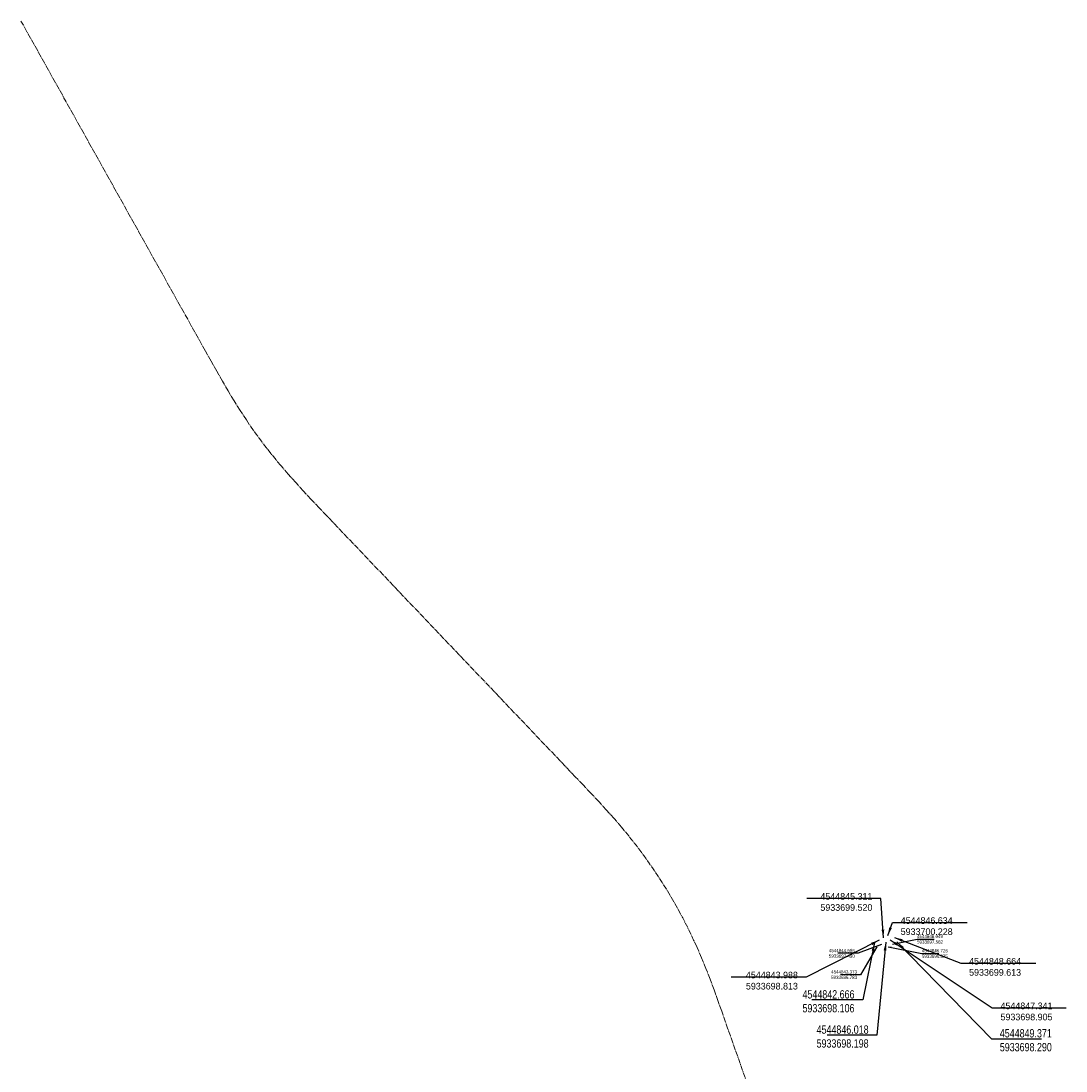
# Model space of a CAD drawing. Header units: metres. Extents: x 4544586 to 4544950, y 5933390 to 5933975.
# Tile 2 of 2: x 4544586 to 4544900, y 5933660 to 5933975. Entities that reach past the tile are written whole.
import ezdxf

# ---------------------------------------------------------------- set-up
doc = ezdxf.new("R2010")
doc.units = ezdxf.units.M
doc.linetypes.add('Achslinie', pattern=[11, 8, -1, 1, -1])
doc.layers.add('Achsgruppe-03', color=7, linetype='Continuous', lineweight=20)
doc.layers.add('T__VERM', color=3, linetype='Continuous')
doc.styles.add('AKG DIN 6776', font='AKG_DIN67.TTF', dxfattribs={"width": 0.8, "height": 1})
doc.dimstyles.get("Standard").update_dxf_attribs({"dimtxt": 1, "dimasz": 0.036, "dimexe": 0.18, "dimexo": 0.0625, "dimgap": 0.0972, "dimtad": 0, "dimtih": 1, "dimtoh": 1, "dimdec": 3, "dimzin": 0, "dimdsep": 46, "dimtxsty": 'AKG DIN 6776', "dimcen": 0.36, "dimadec": 0, "dimazin": 0, "dimtfac": 1, "dimtdec": 3, "dimtofl": 0, "dimtmove": 0, "dimatfit": 3, "dimfxl": 1, "dimtolj": 1, "dimtzin": 0, "dimarcsym": 0})

msp = doc.modelspace()

# ---------------------------------------------------------------- linework, layer by layer
at = {"layer": 'Achsgruppe-03', "color": 3, "linetype": 'Achslinie', "lineweight": 20, "ltscale": 0.2}
msp.add_lwpolyline([(4544862.12, 5933491.57), (4544797.88, 5933674.22), (4544796.74, 5933677.45), (4544795.59, 5933680.68), (4544794.42, 5933683.9), (4544793.22, 5933687.12), (4544791.98, 5933690.31), (4544790.68, 5933693.48), (4544789.32, 5933696.63, 0.065757), (4544768.8, 5933730.13), (4544766.62, 5933732.77), (4544764.38, 5933735.37), (4544762.1, 5933737.93), (4544759.79, 5933740.46), (4544757.45, 5933742.97), (4544755.09, 5933745.46), (4544752.73, 5933747.95), (4544678.14, 5933826.3), (4544675.78, 5933828.78), (4544673.42, 5933831.27), (4544671.08, 5933833.78), (4544668.77, 5933836.31), (4544666.49, 5933838.87), (4544664.25, 5933841.47), (4544662.07, 5933844.11, -0.022857), (4544653.93, 5933855.14), (4544652.06, 5933858.01), (4544650.24, 5933860.92), (4544648.47, 5933863.86), (4544646.74, 5933866.81), (4544645.04, 5933869.79), (4544643.35, 5933872.78), (4544641.68, 5933875.77), (4544586.24, 5933975.01)], format="xyb", dxfattribs=at)

# ---------------------------------------------------------------- texts
at = {"layer": 'T__VERM', "color": 0, "char_height": 2}
for s, insert, attachment_point in [('\\A1;4544845.311\\P\\A1;5933699.520', (4544841.99, 5933710.3), 6), ('\\A1;4544846.634\\P\\A1;5933700.228', (4544850.49, 5933703.04), 4), ('\\A1;4544848.664\\P\\A1;5933699.613', (4544871.04, 5933690.8), 4), ('\\A1;4544843.988\\P\\A1;5933698.813', (4544819.61, 5933686.66), 6), ('\\A1;4544847.341\\P\\A1;5933698.905', (4544880.48, 5933677.41), 4)]:
    msp.add_mtext(s, dxfattribs=dict(at, insert=insert, attachment_point=attachment_point))
at = {"layer": 'T__VERM', "color": 0, "style": 'AKG DIN 6776'}
for s, insert, char_height, attachment_point in [('\\A1;4544848.049\\P\\A1;5933697.582', (4544855.4, 5933699.12), 1, 4), ('\\A1;4544844.696\\P\\A1;5933697.490', (4544836.71, 5933694.88), 1, 6), ('\\A1;4544846.726\\P\\A1;5933696.875', (4544856.86, 5933694.82), 1, 4), ('\\A1;4544843.373\\P\\A1;5933696.783', (4544837.39, 5933688.46), 1, 6), ('\\A1;4544842.666\\P\\A1;5933698.106', (4544836.61, 5933680.45), 2.5, 6), ('\\A1;4544846.018\\P\\A1;5933698.198', (4544840.85, 5933669.86), 2.5, 6), ('\\A1;4544849.371\\P\\A1;5933698.290', (4544880.27, 5933668.75), 2.5, 4)]:
    msp.add_mtext(s, dxfattribs=dict(at, insert=insert, char_height=char_height, attachment_point=attachment_point))

# ---------------------------------------------------------------- leaders
at = {"layer": 'T__VERM', "color": 1, "annotation_type": 0, "has_hookline": 1}
for points, override, hookline_direction, text_width in [([(4544845.31, 5933699.52), (4544844.49, 5933711.38), (4544841.99, 5933711.38)], {"dimscale": 1, "dimasz": 2.5, "dimgap": 0, "dimtad": 2}, 1, 19.67), ([(4544846.63, 5933700.23), (4544847.99, 5933704.12), (4544850.49, 5933704.12)], {"dimscale": 1, "dimasz": 2.5, "dimgap": 0, "dimtad": 2}, 0, 20), ([(4544843.99, 5933698.81), (4544822.11, 5933687.75), (4544819.61, 5933687.75)], {"dimscale": 1, "dimasz": 2.5, "dimgap": 0, "dimtad": 2}, 1, 20), ([(4544842.67, 5933698.11), (4544839.11, 5933680.86), (4544836.61, 5933680.86)], {"dimscale": 1, "dimasz": 2.5, "dimgap": 0, "dimtad": 2}, 1, 12.83), ([(4544846.02, 5933698.2), (4544843.35, 5933670.27), (4544840.85, 5933670.27)], {"dimscale": 1, "dimasz": 2.5, "dimgap": 0, "dimtad": 2}, 1, 12.4), ([(4544844.7, 5933697.49), (4544837.71, 5933694.88), (4544836.71, 5933694.88)], {"dimscale": 1, "dimasz": 1, "dimgap": 0, "dimtad": 2}, 1, 5.13), ([(4544847.34, 5933698.91), (4544877.98, 5933678.49), (4544880.48, 5933678.49)], {"dimscale": 1, "dimasz": 2.5, "dimgap": 0, "dimtad": 2}, 0, 19.67), ([(4544848.05, 5933697.58), (4544855.4, 5933699.12)], {"dimscale": 1, "dimasz": 1, "dimgap": 0, "dimtad": 2}, 0, 5.13), ([(4544848.66, 5933699.61), (4544868.54, 5933691.88), (4544871.04, 5933691.88)], {"dimscale": 1, "dimasz": 2.5, "dimgap": 0, "dimtad": 2}, 0, 20), ([(4544849.37, 5933698.29), (4544877.77, 5933669.16), (4544880.27, 5933669.16)], {"dimscale": 1, "dimasz": 2.5, "dimgap": 0, "dimtad": 2}, 0, 12.54), ([(4544843.37, 5933696.78), (4544838.39, 5933688.46), (4544837.39, 5933688.46)], {"dimscale": 1, "dimasz": 1, "dimgap": 0, "dimtad": 2}, 1, 4.96), ([(4544846.73, 5933696.87), (4544856.86, 5933694.82)], {"dimscale": 1, "dimasz": 1, "dimgap": 0, "dimtad": 2}, 0, 5.13)]:
    msp.add_leader(points, dimstyle='Standard', override=override, dxfattribs=dict(at, hookline_direction=hookline_direction, text_width=text_width))

doc.saveas('drawing.dxf')
